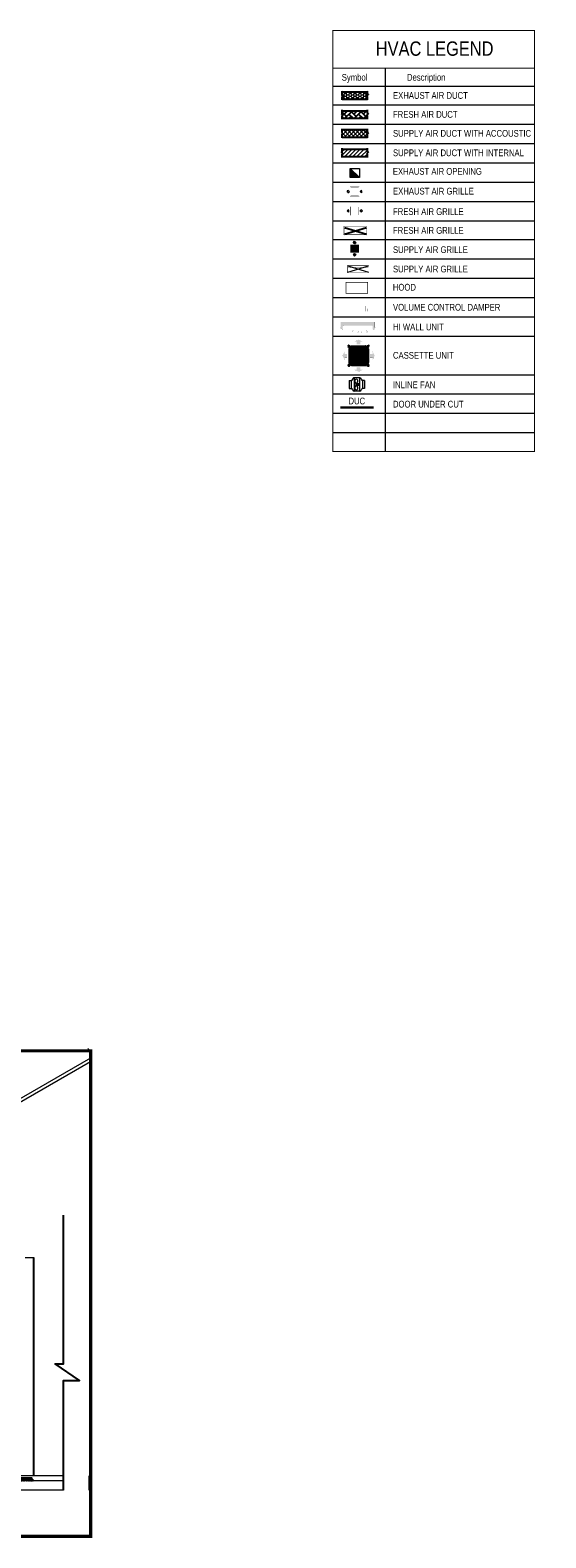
# Model space of a CAD drawing. Header units: millimetres. Extents: x -106827 to 92813, y -35754 to 7831.
# Tile 157 of 160: x 37852 to 45643, y -35754 to -12982. Entities that reach past the tile are written whole.
import ezdxf

# ---------------------------------------------------------------- set-up
doc = ezdxf.new("R2010")
doc.units = ezdxf.units.MM
for name, pattern in [('CONTINOUS', [0, 0, 0]), ('DASHED', [0.75, 0.5, -0.25]), ('HIDDEN', [0.375, 0.25, -0.125])]:
    doc.linetypes.add(name, pattern=pattern)
doc.layers.add('2020 HVAC EX.GRILLE & OPENING', color=7, linetype='Continuous', lineweight=15, true_color=0xfa0000)
for name, color, linetype, lineweight in [('2020 HVAC EXHAUST AIR DUCT-IN KITCHEN', 1, 'DASHED', 25), ('2020 HVAC FRESH AIR DUCT', 150, 'Continuous', 25), ('2020 HVAC FRESH AIR GRILLE', 150, 'Continuous', 15), ('2020 HVAC Genreal Details & legend text', 86, 'Continuous', 5), ('2020 HVAC legend text', 7, 'Continuous', 5), ('2020 HVAC SUPPLY AIR DUCT', 3, 'Continuous', 25), ('2020 HVAC SUPPLY GRILLE & DIFFSUR', 80, 'Continuous', 15), ('2020 HVAC-DAMPER  VCD  & LOUVERS', 192, 'Continuous', 18), ('2020 HVAC-EQUIPMENT', 20, 'Continuous', 25), ('A-WALL', 113, 'Continuous', 9), ('HVAC EXISTING DUCT', 26, 'Continuous', 15), ('MEI- EXISTING WALLS', 1, 'Continuous', 15)]:
    doc.layers.add(name, color=color, linetype=linetype, lineweight=lineweight)
doc.styles.get("Standard").update_dxf_attribs({"font": 'ARIALN.TTF'})
pattern_1 = [(45, (0, 0), (-0.08838834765, 0.08838834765), [])]

# ---------------------------------------------------------------- blocks, each defined once
blk = doc.blocks.new('A$C2EB22057')
at = {"layer": '2020 HVAC EX.GRILLE & OPENING', "linetype": 'Continuous'}
h = blk.add_hatch(color=256, dxfattribs=at)
h.dxf.hatch_style = 1
h.paths.add_polyline_path([(0, 7.7), (0, 0), (7.7, 0)])
blk.add_line((0, 7.7), (7.7, 0), dxfattribs=at)
at = {"layer": '2020 HVAC EX.GRILLE & OPENING'}
blk.add_lwpolyline([(7.7, 0), (0, 0), (0, 7.7), (7.7, 7.7)], close=True, dxfattribs=at)
blk = doc.blocks.new('A$C130B19DC')
at = {"layer": 'HVAC EXISTING DUCT', "color": 7}
for p, q in [((0, 0.3), (1, 1.4)), ((0.5, 0.3), (0, 0.3)), ((0.5, 0.3), (0, 0.3)), ((0.5, 0), (0.5, 0.3)), ((1.5, 0), (0.5, 0)), ((2, 0.3), (1, 1.4)), ((1.5, 0.3), (2, 0.3)), ((1.5, 0), (1.5, 0.3)), ((1.5, 0.3), (2, 0.3))]:
    blk.add_line(p, q, dxfattribs=at)
blk = doc.blocks.new('0.6 To 1.3 TR Hi wall')
at = {"layer": '2020 HVAC-EQUIPMENT'}
h = blk.add_hatch(color=1, dxfattribs=at)
h.dxf.hatch_style = 1
h.paths.add_polyline_path([(1799.1, 834.7, -0.414214), (1798.2, 835.7), (1798.2, 839.5, 0.414214), (1795.3, 836.6), (1795.3, 829.6), (1842.2, 829.6), (1842.2, 836.6, 0.414214), (1839.4, 839.5), (1839.4, 835.7, -0.257047), (1837.4, 834.7)])
at = {"layer": '2020 HVAC-EQUIPMENT', "color": 3, "const_width": 0.0764}
for points in [[(1842.8, 829), (1794.8, 829), (1794.8, 836.6, -0.414214), (1798.2, 840), (1839.4, 840, -0.414214), (1842.8, 836.6)], [(1842.2, 829.6), (1795.3, 829.6), (1795.3, 836.6, -0.414214), (1798.2, 839.5), (1839.4, 839.5, -0.414214), (1842.2, 836.6)], [(1799.1, 834.7), (1837.4, 834.7, 0.257047), (1839.4, 835.7), (1839.4, 839.5), (1798.2, 839.5), (1798.2, 835.7, 0.414214)]]:
    blk.add_lwpolyline(points, format="xyb", close=True, dxfattribs=at)
at = {"layer": '2020 HVAC-EQUIPMENT', "color": 8, "const_width": 0.0764}
for points in [[(1798.2, 838.7), (1839.4, 838.7)], [(1798.2, 837.7), (1839.4, 837.7)], [(1798.2, 836.7), (1839.4, 836.7)], [(1798.2, 835.7), (1839.4, 835.7)]]:
    blk.add_lwpolyline(points, dxfattribs=at)
at = {"layer": '2020 HVAC-EQUIPMENT', "color": 7, "const_width": 0.0764}
for points in [[(1805.5, 841), (1805.5, 842.4), (1804.7, 842.4), (1806.4, 844.1), (1808.1, 842.4), (1807.2, 842.4), (1807.2, 841)], [(1811.5, 844.1), (1811.5, 842.7), (1810.7, 842.7), (1812.4, 841), (1814.1, 842.7), (1813.2, 842.7), (1813.2, 844.1)], [(1819.7, 841), (1819.7, 842.4), (1820.5, 842.4), (1818.8, 844.1), (1817.1, 842.4), (1818, 842.4), (1818, 841)], [(1825.6, 844.1), (1825.6, 842.7), (1826.5, 842.7), (1824.8, 841), (1823.1, 842.7), (1823.9, 842.7), (1823.9, 844.1)], [(1832.1, 841), (1832.1, 842.4), (1833, 842.4), (1831.3, 844.1), (1829.6, 842.4), (1830.4, 842.4), (1830.4, 841)]]:
    blk.add_lwpolyline(points, close=True, dxfattribs=at)
blk = doc.blocks.new('Casette 950 x 950')
at = {"true_color": 0x575757}
h = blk.add_hatch(dxfattribs=at)
h.set_pattern_fill('ANSI31', color=251)
h.set_pattern_definition(pattern_1)
h.paths.add_polyline_path([(-211754, -55415), (-211918, -55415), (-211918, -55528), (-212039, -55528), (-211836, -55624), (-211633, -55528), (-211754, -55528)])
h.paths.add_polyline_path([(-211098, -54887), (-211194, -54683), (-211194, -54805), (-211307, -54805), (-211307, -54968), (-211194, -54968), (-211194, -55090)])
h.paths.add_polyline_path([(-212363, -54805), (-212476, -54805), (-212476, -54683), (-212572, -54887), (-212476, -55090), (-212476, -54968), (-212363, -54968)])
h.paths.add_polyline_path([(-211754, -54246), (-211633, -54246), (-211836, -54150), (-212039, -54246), (-211918, -54246), (-211918, -54359), (-211754, -54359)])
at = {"layer": '2020 HVAC-EQUIPMENT', "linetype": 'ByBlock'}
h = blk.add_hatch(dxfattribs=at)
h.set_pattern_fill('ANSI31', color=252)
h.set_pattern_definition(pattern_1)
h.paths.add_polyline_path([(-212241, -54523), (-212310, -54456), (-212310, -55317), (-212239, -55248, 0.198912), (-212204, -55164), (-212204, -54609, 0.206733)])
h.paths.add_polyline_path([(-212258, -54563), (-212229, -54592, -0.202271), (-212217, -54620), (-212217, -55153, -0.202271), (-212229, -55182), (-212258, -55211, -0.663518), (-212272, -55205), (-212272, -54568, -0.663518)], flags=16)
h.paths.add_polyline_path([(-212254, -54596), (-212225, -54606), (-212225, -55167), (-212254, -55178)], flags=0)
h.paths.add_polyline_path([(-211407, -54412), (-212263, -54412), (-212193, -54481, 0.196129), (-212110, -54515), (-211560, -54515, 0.198912), (-211476, -54480)])
h.paths.add_polyline_path([(-212154, -54447), (-211516, -54447, -0.663518), (-211510, -54461), (-211539, -54491, -0.202271), (-211567, -54503), (-212103, -54503, -0.202271), (-212131, -54491), (-212160, -54461, -0.663518)], flags=16)
h.paths.add_polyline_path([(-212127, -54465), (-211543, -54465), (-211554, -54494), (-212116, -54494)], flags=0)
h.paths.add_polyline_path([(-211360, -54456), (-211431, -54525, 0.198912), (-211466, -54609), (-211466, -55164, 0.205077), (-211429, -55250), (-211360, -55317)])
h.paths.add_polyline_path([(-211398, -54568), (-211398, -55205, -0.663518), (-211411, -55211), (-211441, -55182, -0.202271), (-211453, -55153), (-211453, -54620, -0.202271), (-211441, -54592), (-211411, -54563, -0.663518)], flags=16)
h.paths.add_polyline_path([(-211416, -54596), (-211416, -55178), (-211445, -55167), (-211445, -54606)], flags=0)
h.paths.add_polyline_path([(-211476, -55293, 0.198912), (-211560, -55258), (-212110, -55258, 0.198912), (-212194, -55293), (-212263, -55362), (-211407, -55362)])
h.paths.add_polyline_path([(-211516, -55326), (-212154, -55326, -0.663518), (-212160, -55312), (-212131, -55283, -0.202271), (-212103, -55271), (-211567, -55271, -0.202271), (-211539, -55283), (-211510, -55312, -0.663518)], flags=16)
h.paths.add_polyline_path([(-211543, -55308), (-212127, -55308), (-212116, -55279), (-211554, -55279)], flags=0)
h = blk.add_hatch(dxfattribs=at)
h.set_pattern_fill('ANSI31', color=252)
h.paths.add_polyline_path([(-211431, -54525), (-211360, -54456), (-211360, -54432, 0.392683), (-211382, -54412), (-211407, -54412), (-211476, -54480, -0.198912), (-211560, -54515), (-212110, -54515, -0.196129), (-212193, -54481), (-212263, -54412), (-212290, -54412, 0.414214), (-212310, -54432), (-212310, -54456), (-212239, -54525, -0.198912), (-212204, -54609), (-212204, -55164, -0.198912), (-212239, -55248), (-212310, -55317), (-212310, -55342, 0.414214), (-212290, -55362), (-212263, -55362), (-212194, -55293, -0.198912), (-212110, -55258), (-211560, -55258, -0.198912), (-211476, -55293), (-211407, -55362), (-211381, -55362, 0.384807), (-211360, -55342), (-211360, -55317), (-211429, -55250, -0.205077), (-211466, -55164), (-211466, -54609, -0.198912)])
h.paths.add_polyline_path([(-212153, -54567), (-211517, -54567), (-211517, -55207), (-212153, -55207)], flags=16)
h = blk.add_hatch(color=1, dxfattribs=at)
h.dxf.hatch_style = 1
h.paths.add_polyline_path([(-211517, -54567), (-212153, -54567), (-212153, -55207), (-211517, -55207)])
at = {"layer": '2020 HVAC-EQUIPMENT', "color": 7}
for p, q in [((-212239, -54525), (-212310, -54456)), ((-212194, -54480), (-212263, -54412)), ((-212204, -54609), (-212204, -55164)), ((-211560, -54515), (-212110, -54515)), ((-211476, -54480), (-211407, -54412)), ((-211466, -54609), (-211466, -55164)), ((-211431, -54525), (-211360, -54456)), ((-212239, -55248), (-212310, -55317)), ((-212194, -55293), (-212263, -55362)), ((-211560, -55258), (-212110, -55258)), ((-211476, -55293), (-211407, -55362)), ((-211431, -55248), (-211360, -55317))]:
    blk.add_line(p, q, dxfattribs=at)
at = {"layer": '2020 HVAC-EQUIPMENT', "color": 5}
for p, q in [((-212272, -54568), (-212272, -55205)), ((-212258, -54563), (-212229, -54592)), ((-212254, -54596), (-212254, -55178)), ((-212225, -54606), (-212254, -54596)), ((-212225, -54606), (-212225, -55167)), ((-212217, -54620), (-212217, -55153)), ((-212160, -54461), (-212131, -54491)), ((-212154, -54447), (-211516, -54447)), ((-212127, -54465), (-211543, -54465)), ((-212116, -54494), (-212127, -54465)), ((-212116, -54494), (-211554, -54494)), ((-212103, -54503), (-211567, -54503)), ((-211554, -54494), (-211543, -54465)), ((-211510, -54461), (-211539, -54491)), ((-211453, -54620), (-211453, -55153)), ((-211445, -54606), (-211416, -54596)), ((-211445, -54606), (-211445, -55167)), ((-211411, -54563), (-211441, -54592)), ((-211416, -54596), (-211416, -55178)), ((-211398, -54568), (-211398, -55205)), ((-212258, -55211), (-212229, -55182)), ((-212225, -55167), (-212254, -55178)), ((-212160, -55312), (-212131, -55283)), ((-212154, -55326), (-211516, -55326)), ((-212116, -55279), (-212127, -55308)), ((-212127, -55308), (-211543, -55308)), ((-212116, -55279), (-211554, -55279)), ((-212103, -55271), (-211567, -55271)), ((-211554, -55279), (-211543, -55308)), ((-211510, -55312), (-211539, -55283)), ((-211445, -55167), (-211416, -55178)), ((-211411, -55211), (-211441, -55182))]:
    blk.add_line(p, q, dxfattribs=at)
at = {"layer": '2020 HVAC-EQUIPMENT', "color": 3}
for points, const_width in [([(-211360, -54412), (-211360, -55362), (-212310, -55362), (-212310, -54412)], 5.28), ([(-211517, -54567), (-211517, -55207), (-212153, -55207), (-212153, -54567)], 5.28), ([(-211918, -54359), (-211754, -54359), (-211754, -54246), (-211633, -54246), (-211836, -54150), (-212039, -54246), (-211918, -54246), (-211918, -54359)], 1), ([(-212363, -54968), (-212363, -54805), (-212476, -54805), (-212476, -54683), (-212572, -54887), (-212476, -55090), (-212476, -54968), (-212363, -54968)], 1), ([(-211307, -54968), (-211307, -54805), (-211194, -54805), (-211194, -54683), (-211098, -54887), (-211194, -55090), (-211194, -54968), (-211307, -54968)], 1), ([(-211918, -55415), (-211754, -55415), (-211754, -55528), (-211633, -55528), (-211836, -55624), (-212039, -55528), (-211918, -55528), (-211918, -55415)], 1)]:
    blk.add_lwpolyline(points, close=True, dxfattribs=dict(at, const_width=const_width))
at = {"layer": '2020 HVAC-EQUIPMENT', "color": 7}
for centre, radius, start, end in [((-212290, -54432), 19.8, 90, 180), ((-212323, -54609), 119, 0, 45), ((-212110, -54397), 119, 225, 270), ((-211560, -54397), 119, 270, 315), ((-211347, -54609), 119, 135, 180), ((-211382, -54434), 21.7, 5.02764, 90.78397), ((-212290, -55342), 19.8, 180, 270), ((-212323, -55164), 119, 315, 0), ((-212110, -55376), 119, 90, 135), ((-211560, -55376), 119, 45, 90), ((-211347, -55164), 119, 180, 225), ((-211382, -55340), 21.7, 269.21603, 354.97236)]:
    blk.add_arc(centre, radius, start, end, dxfattribs=at)
at = {"layer": '2020 HVAC-EQUIPMENT', "color": 5}
for centre, radius, start, end in [((-212264, -54568), 7.9, 45.74005, 180), ((-212256, -54620), 39.5, 0, 45.74005), ((-212154, -54455), 7.9, 90, 224.25995), ((-212103, -54463), 39.5, 224.25995, 270), ((-211567, -54463), 39.5, 270, 315.74005), ((-211516, -54455), 7.9, 315.74005, 90), ((-211414, -54620), 39.5, 134.25995, 180), ((-211406, -54568), 7.9, 0, 134.25995), ((-212264, -55205), 7.9, 180, 314.25995), ((-212256, -55153), 39.5, 314.25995, 0), ((-212154, -55318), 7.9, 135.74005, 270), ((-212103, -55310), 39.5, 90, 135.74005), ((-211567, -55310), 39.5, 44.25995, 90), ((-211516, -55318), 7.9, 270, 44.25995), ((-211414, -55153), 39.5, 180, 225.74005), ((-211406, -55205), 7.9, 225.74005, 0)]:
    blk.add_arc(centre, radius, start, end, dxfattribs=at)
blk = doc.blocks.new('SAG 12 x 12')
at = {"layer": '2020 HVAC SUPPLY GRILLE & DIFFSUR'}
for points in [[(7500.2, 1146.7), (7497.4, 1143.9), (7498.8, 1143.9), (7498.8, 1142.9), (7500.2, 1142.9), (7501.6, 1142.9), (7501.6, 1143.9), (7503, 1143.9)], [(7500.2, 1120.4), (7497.4, 1123.2), (7498.8, 1123.2), (7498.8, 1124.2), (7500.2, 1124.2), (7501.6, 1124.2), (7501.6, 1123.2), (7503, 1123.2)]]:
    blk.add_hatch(color=8, dxfattribs=at).paths.add_polyline_path(points)
at = {"layer": '2020 HVAC SUPPLY GRILLE & DIFFSUR', "color": 8, "ltscale": 0.2}
for p, q in [((7507.9, 1139.3), (7492.5, 1139.3)), ((7507.9, 1137.3), (7492.5, 1137.3)), ((7507.9, 1135.3), (7492.5, 1135.3)), ((7507.9, 1133.3), (7492.5, 1133.3)), ((7507.9, 1131.3), (7492.5, 1131.3)), ((7507.9, 1129.3), (7492.5, 1129.3)), ((7507.9, 1127.3), (7492.5, 1127.3))]:
    blk.add_line(p, q, dxfattribs=at)
at = {"layer": '2020 HVAC SUPPLY GRILLE & DIFFSUR', "color": 3}
for p, q in [((7497.4, 1143.9), (7500.2, 1146.7)), ((7498.8, 1143.9), (7497.4, 1143.9)), ((7498.8, 1142.9), (7498.8, 1143.9)), ((7500.2, 1142.9), (7498.8, 1142.9)), ((7503, 1143.9), (7500.2, 1146.7)), ((7500.2, 1142.9), (7501.6, 1142.9)), ((7501.6, 1142.9), (7501.6, 1143.9)), ((7501.6, 1143.9), (7503, 1143.9)), ((7498.8, 1123.2), (7497.4, 1123.2)), ((7497.4, 1123.2), (7500.2, 1120.4)), ((7500.2, 1124.2), (7498.8, 1124.2)), ((7498.8, 1124.2), (7498.8, 1123.2)), ((7500.2, 1124.2), (7501.6, 1124.2)), ((7503, 1123.2), (7500.2, 1120.4)), ((7501.6, 1124.2), (7501.6, 1123.2)), ((7501.6, 1123.2), (7503, 1123.2))]:
    blk.add_line(p, q, dxfattribs=at)
at = {"layer": '2020 HVAC SUPPLY GRILLE & DIFFSUR', "color": 3, "ltscale": 0.2, "const_width": 0.0258}
for points in [[(7508.6, 1141.9), (7508.6, 1125.2), (7491.8, 1125.2), (7491.8, 1141.9)], [(7507.9, 1141.3), (7507.9, 1125.8), (7492.5, 1125.8), (7492.5, 1141.3)]]:
    blk.add_lwpolyline(points, close=True, dxfattribs=at)
blk = doc.blocks.new('A$C542D7904')
at = {"layer": '2020 HVAC EXHAUST AIR DUCT-IN KITCHEN', "color": 7, "linetype": 'CONTINOUS', "lineweight": 18}
for p, q in [((-933, -76), (-894, -76)), ((-933, -256), (-933, -76)), ((-933, -256), (-894, -256)), ((-894, -256), (-894, -76)), ((-834, -16), (-702, -16)), ((-834, -316), (-702, -316)), ((-824, -316), (-824, -16)), ((-753, -166), (-821, -166)), ((-779, -141), (-796, -141)), ((-796, -141), (-796, -191)), ((-779, -154), (-796, -154)), ((-779, -178), (-796, -178)), ((-779, -191), (-796, -191)), ((-719, -93), (-789, -238)), ((-789, -93), (-719, -238)), ((-779, -191), (-779, -141)), ((-742, -160), (-779, -160)), ((-742, -172), (-779, -172)), ((-708, -316), (-708, -16)), ((-642, -256), (-642, -76)), ((-591, -76), (-642, -76)), ((-591, -256), (-642, -256)), ((-591, -256), (-591, -76))]:
    blk.add_line(p, q, dxfattribs=at)
for centre, radius, start, end in [((-894, -46), 30, 270, 0), ((-894, -286), 30, 0, 90), ((-834, -46), 30, 90, 180), ((-834, -286), 30, 180, 270), ((-796, -166), 24.7, 90, 270), ((-754, -84), 36.1, 345.632, 194.368), ((-754, -247), 36.1, 165.632, 14.368), ((-755, -166), 14.1, 298.2426, 61.7574), ((-702, -46), 30, 0, 90), ((-702, -286), 30, 270, 0), ((-642, -46), 30, 180, 270), ((-642, -286), 30, 90, 180)]:
    blk.add_arc(centre, radius, start, end, dxfattribs=at)

msp = doc.modelspace()

# ---------------------------------------------------------------- hatches: boundary and pattern name
h = msp.add_hatch()
h.set_pattern_fill('CONCRE', style=0)
h.set_pattern_definition([(0, (5757.6, -51265.38), (25.4, 25.4), [3.175, -22.225]), (90, (5757.6, -51265.38), (-25.4, 25.4), [3.175, -22.225]), (135, (5760.776, -51265.379), (-25.4, 2e-15), [4.490128, -31.430897]), (0, (5760.776, -51251.092), (25.4, 25.4), [3.175, -22.225]), (45, (5762.364, -51252.679), (2e-15, 25.4), [2.245063, -33.67596]), (135, (5762.364, -51252.679), (-25.4, 2e-15), [2.245063, -33.67596]), (0, (5770.3, -51244.742), (25.4, 25.4), [4.490128, -20.909872]), (45, (5770.301, -51244.742), (2e-15, 25.4), [3.175, -32.746025]), (135, (5774.791, -51244.742), (-25.4, 2e-15), [3.175, -32.746025]), (90, (5775.064, -51259.03), (-25.4, 25.4), [3.175, -22.225]), (45, (5775.064, -51259.029), (2e-15, 25.4), [2.245063, -33.67596]), (135, (5776.651, -51257.442), (-25.4, 2e-15), [2.245063, -33.67596]), (0, (5760.776, -51259.03), (25.4, 25.4), [1.5875, -21.2725]), (0, (5779.826, -51252.68), (25.4, 25.4), [1.5875, -21.2725]), (90, (5771.889, -51249.504), (-25.4, 25.4), [1.5875, -21.2725]), (135, (5775.064, -51263.792), (-25.4, 2e-15), [2.245063, -33.67596]), (135, (5763.951, -51246.329), (-25.4, 2e-15), [2.245063, -33.67596]), (45, (5769.507, -51257.045), (2e-15, 25.4), [2.245063, -33.67596]), (90, (5766.332, -51262.204), (-25.4, 25.4), [0.396875, -25.003125]), (90, (5767.523, -51251.488), (-25.4, 25.4), [0.396875, -25.003125]), (90, (5779.43, -51247.123), (-25.4, 25.4), [0.396875, -25.003125]), (90, (5779.826, -51260.617), (-25.4, 25.4), [0.396875, -25.003125])])
h.paths.add_polyline_path([(37776.5, -34888.2), (37776.5, -34863.2), (37676.5, -34863.2), (37651.5, -34888.2)])
h.paths.add_polyline_path([(37901.5, -34888.2), (37876.5, -34863.2), (37776.5, -34863.2), (37776.5, -34888.2)])
at = {"layer": '2020 HVAC EXHAUST AIR DUCT-IN KITCHEN', "linetype": 'Continuous', "lineweight": 5}
h = msp.add_hatch(dxfattribs=at)
h.set_pattern_fill('HONEY', color=18, scale=194.192502, angle=360, style=0)
h.set_pattern_definition([(0, (19010.024, -30207.832), (36.411094, 21.021955), [24.274063, -48.548126]), (120, (19010.024, -30207.832), (-36.411094, 21.021955), [24.274063, -48.548126]), (60, (19010.024, -30207.832), (0, 42.04391), [-48.548126, 24.274063])])
h.paths.add_polyline_path([(42567.9, -13912.9), (42567.9, -13955.2), (42553.1, -13955.2), (42582.8, -13983.2), (42567.9, -13983.2), (42567.9, -14025), (42946.6, -14025), (42946.6, -13983.2), (42933.9, -13983.2), (42961.4, -13955.2), (42946.6, -13955.2), (42946.6, -13912.9)])
at = {"layer": '2020 HVAC FRESH AIR DUCT'}
h = msp.add_hatch(dxfattribs=at)
h.set_pattern_fill('AR-HBONE', color=158, scale=12.73169, angle=360, style=0)
h.set_pattern_definition([(45, (17389.57, -28510.164), (0, 72.02131), [152.78027, -50.92676]), (135, (17425.533, -28474.2), (0, 72.02131), [152.78027, -50.92676])])
h.paths.add_polyline_path([(42567.9, -14200.6), (42567.9, -14242.3), (42555.3, -14242.3), (42582.8, -14270.4), (42567.9, -14270.4), (42567.9, -14312.7), (42946.6, -14312.7), (42946.6, -14270.4), (42933.9, -14270.4), (42961.4, -14242.3), (42946.6, -14242.3), (42946.6, -14200.6)])
at = {"layer": '2020 HVAC SUPPLY AIR DUCT', "linetype": 'Continuous', "lineweight": 5}
h = msp.add_hatch(dxfattribs=at)
h.set_pattern_fill('ANSI37', color=108, scale=338.475928, angle=360, style=0)
h.set_pattern_definition([(45, (327114702.61, 26545186.826), (-29.917328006, 29.917328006), []), (135, (327114702.61, 26545186.826), (-29.917328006, -29.917328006), [])])
h.paths.add_polyline_path([(42567.9, -14484.6), (42567.9, -14526.9), (42555.3, -14526.9), (42582.8, -14554.9), (42567.9, -14554.9), (42567.9, -14597.2), (42946.6, -14597.2), (42946.6, -14554.9), (42933.9, -14554.9), (42961.4, -14526.9), (42946.6, -14526.9), (42946.6, -14484.6)])
h = msp.add_hatch(dxfattribs=at)
h.set_pattern_fill('ANSI31', color=108, scale=338.475928, angle=360, style=0)
h.set_pattern_definition([(45, (327114702.61, 26545182.066), (-29.917328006, 29.917328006), [])])
h.paths.add_polyline_path([(42567.9, -14780.7), (42567.9, -14822.5), (42555.3, -14822.5), (42582.8, -14850.5), (42567.9, -14850.5), (42567.9, -14892.9), (42946.6, -14892.9), (42946.6, -14850.5), (42933.9, -14850.5), (42961.4, -14822.5), (42946.6, -14822.5), (42946.6, -14780.7)])
at = {"layer": 'A-WALL', "ltscale": 5}
h = msp.add_hatch(dxfattribs=at)
h.set_pattern_fill('ANSI37', color=5, scale=12046.040569)
h.set_pattern_definition([(45, (-9064.8, 172745.9), (-1064.73, 1064.73), []), (135, (-9064.8, 172745.9), (-1064.73, -1064.73), [])])
h.paths.add_polyline_path([(23284.2, -28362.9), (38762.6, -28362.9), (38762.6, -28507.7), (34047.8, -31229.9), (32702.8, -29860.8, -0.2033117), (27226.2, -29650.6), (25879.6, -31205.8), (23284.2, -29731.4)])

# ---------------------------------------------------------------- linework, layer by layer
at = {"color": 252, "true_color": 0x939598}
msp.add_line((37907, -34818.5), (37907, -31518.5), dxfattribs=at)
at = {"color": 7}
msp.add_line((37901.5, -34888.2), (37876.5, -34863.2), dxfattribs=at)
at = {"color": 252, "true_color": 0x939598}
msp.add_lwpolyline([(38356.5, -35035.3), (38356.5, -33377.5), (38596.6, -33377.5), (38229.8, -33127.1), (38356.5, -33127.1), (38356.5, -30881.1)], dxfattribs=at)
at = {"color": 1}
msp.add_lwpolyline([(37676.5, -34863.2), (37876.5, -34863.2), (37876.5, -34853.2), (37676.5, -34853.2)], close=True, dxfattribs=at)
at = {"layer": '2020 HVAC EX.GRILLE & OPENING', "linetype": 'Continuous', "const_width": 0.945}
for points in [[(42826, -15489.4), (42684.3, -15489.4), (42684.3, -15348.2), (42826, -15348.2)], [(42815.5, -15479.4), (42694.9, -15479.4), (42694.9, -15358.8), (42815.5, -15358.8)]]:
    msp.add_lwpolyline(points, close=True, dxfattribs=at)
at = {"layer": '2020 HVAC EX.GRILLE & OPENING', "color": 32, "ltscale": 0.1, "const_width": 10.7}
msp.add_lwpolyline([(42625.1, -16791), (42950.8, -16791), (42950.8, -16958.1), (42625.1, -16958.1)], close=True, dxfattribs=at)
at = {"layer": '2020 HVAC EXHAUST AIR DUCT-IN KITCHEN'}
for p, q in [((42567.9, -13955.2), (42553.1, -13955.2)), ((42553.1, -13955.2), (42582.8, -13983.2)), ((42567.9, -13955.2), (42567.9, -13898.6)), ((42567.9, -13912.9), (42946.6, -13912.9)), ((42567.9, -14039.3), (42567.9, -13983.2)), ((42582.8, -13983.2), (42567.9, -13983.2)), ((42567.9, -14025), (42946.6, -14025)), ((42961.4, -13955.2), (42933.9, -13983.2)), ((42933.9, -13983.2), (42946.6, -13983.2)), ((42946.6, -13955.2), (42946.6, -13898.6)), ((42946.6, -13955.2), (42961.4, -13955.2)), ((42946.6, -14039.3), (42946.6, -13983.2))]:
    msp.add_line(p, q, dxfattribs=at)
at = {"layer": '2020 HVAC FRESH AIR DUCT'}
for p, q in [((42567.9, -14242.3), (42555.3, -14242.3)), ((42555.3, -14242.3), (42582.8, -14270.4)), ((42567.9, -14242.3), (42567.9, -14186.3)), ((42567.9, -14200.6), (42946.6, -14200.6)), ((42567.9, -14327), (42567.9, -14270.4)), ((42582.8, -14270.4), (42567.9, -14270.4)), ((42567.9, -14312.7), (42946.6, -14312.7)), ((42961.4, -14242.3), (42933.9, -14270.4)), ((42933.9, -14270.4), (42946.6, -14270.4)), ((42946.6, -14242.3), (42946.6, -14186.3)), ((42946.6, -14242.3), (42961.4, -14242.3)), ((42946.6, -14327), (42946.6, -14270.4))]:
    msp.add_line(p, q, dxfattribs=at)
at = {"layer": '2020 HVAC FRESH AIR DUCT', "linetype": 'Continuous', "ltscale": 4}
for p, q in [((42599.7, -15960.6), (42931.8, -16062.2)), ((42599.7, -16062.2), (42931.8, -15960.6))]:
    msp.add_line(p, q, dxfattribs=at)
at = {"layer": '2020 HVAC FRESH AIR DUCT', "linetype": 'Continuous', "ltscale": 4, "const_width": 3.81}
msp.add_lwpolyline([(42599.7, -15960.6), (42931.8, -15960.6), (42931.8, -16062.2), (42599.7, -16062.2)], close=True, dxfattribs=at)
at = {"layer": '2020 HVAC FRESH AIR GRILLE'}
for points, const_width in [([(42826, -15782.9), (42686.4, -15782.9), (42686.4, -15641.7), (42826, -15641.7)], 1.89), ([(42817.6, -15772.9), (42697, -15772.9), (42697, -15652.3), (42817.6, -15652.3)], 1.89), ([(42587, -15947.4), (42942.4, -15947.4), (42942.4, -16074.3), (42587, -16074.3)], 2.06), ([(42599.7, -15960.6), (42931.8, -15960.6), (42931.8, -16062.2), (42599.7, -16062.2)], 2.06)]:
    msp.add_lwpolyline(points, close=True, dxfattribs=dict(at, const_width=const_width))
at = {"layer": '2020 HVAC FRESH AIR GRILLE', "color": 8, "const_width": 2.06}
for points in [[(42931.8, -15985.5), (42599.7, -15985.5)], [(42931.8, -16010.9), (42599.7, -16010.9)], [(42931.8, -16036.3), (42599.7, -16036.3)]]:
    msp.add_lwpolyline(points, dxfattribs=at)
at = {"layer": '2020 HVAC Genreal Details & legend text', "color": 6, "ltscale": 12, "const_width": 33.8, "flags": 128}
msp.add_lwpolyline([(42540.4, -18680.1), (43043.9, -18680.1)], dxfattribs=at)
at = {"layer": '2020 HVAC legend text', "color": 8}
for p, q in [((43217.4, -13556.4), (43217.4, -19345.4)), ((42424.1, -13826.1), (45470.4, -13826.1)), ((42424.1, -13826.1), (45470.4, -13826.1)), ((42424.1, -13826.1), (45470.4, -13826.1)), ((42424.1, -13826.1), (45470.4, -13826.1)), ((42424.1, -14110.1), (45470.4, -14110.1)), ((42424.1, -14402.1), (45470.4, -14402.1)), ((42424.1, -14693.5), (45470.4, -14693.5)), ((42424.1, -14985.4), (45470.4, -14985.4)), ((42424.1, -15277.3), (45470.4, -15277.3)), ((42424.1, -15568.7), (45470.4, -15568.7)), ((42424.1, -15860.7), (45470.4, -15860.7)), ((42424.1, -16144.7), (45470.4, -16144.7)), ((42424.1, -16436.6), (45470.4, -16436.6)), ((42424.1, -16728), (45470.4, -16728)), ((42424.1, -17018.9), (45470.4, -17018.9)), ((42424.1, -17310.8), (45470.4, -17310.8)), ((42424.1, -17602.2), (45470.4, -17602.2)), ((42424.1, -18186.1), (45470.4, -18186.1)), ((42424.1, -18477.5), (45470.4, -18477.5)), ((42424.1, -18769.5), (45470.4, -18769.5)), ((42424.1, -19060.9), (45470.4, -19060.9))]:
    msp.add_line(p, q, dxfattribs=at)
at = {"layer": '2020 HVAC legend text', "color": 1, "const_width": 13.4}
for points in [[(42424.1, -12988.9), (45470.4, -12988.9), (45470.4, -13556.4), (42424.1, -13556.4)], [(42424.1, -19345.4), (45470.4, -19345.4), (45470.4, -12988.9), (42424.1, -12988.9)]]:
    msp.add_lwpolyline(points, close=True, dxfattribs=at)
at = {"layer": '2020 HVAC SUPPLY AIR DUCT'}
for p, q in [((42567.9, -14526.9), (42555.3, -14526.9)), ((42555.3, -14526.9), (42582.8, -14554.9)), ((42567.9, -14526.9), (42567.9, -14470.8)), ((42567.9, -14484.6), (42946.6, -14484.6)), ((42567.9, -14610.4), (42567.9, -14554.9)), ((42582.8, -14554.9), (42567.9, -14554.9)), ((42961.4, -14526.9), (42933.9, -14554.9)), ((42933.9, -14554.9), (42946.6, -14554.9)), ((42946.6, -14526.9), (42946.6, -14470.8)), ((42946.6, -14526.9), (42961.4, -14526.9)), ((42946.6, -14610.4), (42946.6, -14554.9)), ((42567.9, -14597.2), (42946.6, -14597.2)), ((42567.9, -14822.5), (42567.9, -14766.5)), ((42567.9, -14780.7), (42946.6, -14780.7)), ((42946.6, -14822.5), (42946.6, -14766.5)), ((42567.9, -14822.5), (42555.3, -14822.5)), ((42555.3, -14822.5), (42582.8, -14850.5)), ((42567.9, -14907.1), (42567.9, -14850.5)), ((42582.8, -14850.5), (42567.9, -14850.5)), ((42567.9, -14892.9), (42946.6, -14892.9)), ((42961.4, -14822.5), (42933.9, -14850.5)), ((42933.9, -14850.5), (42946.6, -14850.5)), ((42946.6, -14822.5), (42961.4, -14822.5)), ((42946.6, -14907.1), (42946.6, -14850.5))]:
    msp.add_line(p, q, dxfattribs=at)
at = {"layer": '2020 HVAC SUPPLY GRILLE & DIFFSUR', "linetype": 'Continuous', "ltscale": 4}
for p, q in [((42652.6, -16542.9), (42961.4, -16638.1)), ((42652.6, -16638.1), (42961.4, -16542.9))]:
    msp.add_line(p, q, dxfattribs=at)
at = {"layer": '2020 HVAC SUPPLY GRILLE & DIFFSUR', "const_width": 1.93}
for points in [[(42642, -16531.3), (42972, -16531.3), (42972, -16649.8), (42642, -16649.8)], [(42652.6, -16542.9), (42961.4, -16542.9), (42961.4, -16638.1), (42652.6, -16638.1)]]:
    msp.add_lwpolyline(points, close=True, dxfattribs=at)
at = {"layer": '2020 HVAC SUPPLY GRILLE & DIFFSUR', "linetype": 'Continuous', "ltscale": 4, "const_width": 3.55}
msp.add_lwpolyline([(42652.6, -16542.9), (42961.4, -16542.9), (42961.4, -16638.1), (42652.6, -16638.1)], close=True, dxfattribs=at)
at = {"layer": '2020 HVAC SUPPLY GRILLE & DIFFSUR', "color": 8, "const_width": 1.93}
for points in [[(42961.4, -16567.3), (42652.6, -16567.3)], [(42961.4, -16591.1), (42652.6, -16591.1)], [(42961.4, -16614.3), (42652.6, -16614.3)]]:
    msp.add_lwpolyline(points, dxfattribs=at)
at = {"layer": '2020 HVAC-DAMPER  VCD  & LOUVERS', "linetype": 'Continuous', "const_width": 2.62}
msp.add_lwpolyline([(42593.3, -17149), (42919.1, -17149), (42919.1, -17229.9), (42593.3, -17229.9)], close=True, dxfattribs=at)
msp.add_lwpolyline([(42593.3, -17189.2), (42944.5, -17189.2), (42944.5, -17229.9)], dxfattribs=at)
at = {"layer": 'A-WALL', "color": 5, "ltscale": 5}
msp.add_line((38762.6, -28507.7), (34047.8, -31229.9), dxfattribs=at)
at = {"layer": 'A-WALL', "color": 85, "linetype": 'HIDDEN', "lineweight": 13, "ltscale": 66, "true_color": 0x58ba48, "const_width": 48.2}
msp.add_lwpolyline([(22428.9, -35729.7), (38765.3, -35729.7), (38765.3, -28397.8), (22428.9, -28397.8)], close=True, dxfattribs=at)
at = {"layer": 'A-WALL', "color": 5, "ltscale": 5}
msp.add_lwpolyline([(38762.6, -28563.4), (34039.5, -31290.2), (32690.4, -29917)], dxfattribs=at)
at = {"layer": 'MEI- EXISTING WALLS'}
for points in [[(37776.5, -31518.5), (37907, -31518.5)], [(38356.5, -34818.5), (22780.8, -34818.5)], [(38739, -34818.5), (38739, -35035.3)], [(38356.5, -34890.8), (22780.8, -34890.8)], [(38356.5, -35035.3), (22780.8, -35035.3)]]:
    msp.add_lwpolyline(points, dxfattribs=at)

# ---------------------------------------------------------------- block references
at = {"layer": '2020 HVAC EX.GRILLE & OPENING', "linetype": 'Continuous', "xscale": 17.96215181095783, "yscale": 17.96215181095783, "zscale": 17.96215181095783}
msp.add_blockref('A$C2EB22057', (42688.5, -15208.6), dxfattribs=at)
at = {"layer": '2020 HVAC EX.GRILLE & OPENING', "linetype": 'Continuous', "yscale": 18.90752822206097, "zscale": 18.90752822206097}
for p, xscale, rotation in [((42648.3, -15399.5), 18.90752822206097, 270), ((42862, -15399.5), -18.90752822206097, 89.99999999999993)]:
    msp.add_blockref('A$C130B19DC', p, dxfattribs=dict(at, xscale=xscale, rotation=rotation))
at = {"layer": '2020 HVAC EXHAUST AIR DUCT-IN KITCHEN', "linetype": 'CONTINOUS', "lineweight": 18, "ltscale": 500, "xscale": 0.6769518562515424, "yscale": 0.6769518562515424, "zscale": 0.6769518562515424, "rotation": 180}
msp.add_blockref('A$C542D7904', (42269.7, -18446.3), dxfattribs=at)
at = {"layer": '2020 HVAC FRESH AIR GRILLE', "linetype": 'Continuous', "yscale": 18.90752822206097, "zscale": 18.90752822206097}
for p, xscale, rotation in [((42667.4, -15692.5), -18.90752822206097, 89.99999999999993), ((42845.1, -15692.5), 18.90752822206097, 270)]:
    msp.add_blockref('A$C130B19DC', p, dxfattribs=dict(at, xscale=xscale, rotation=rotation))
at = {"layer": '2020 HVAC SUPPLY GRILLE & DIFFSUR', "xscale": 8.46189820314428, "yscale": 8.46189820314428, "zscale": 8.46189820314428, "rotation": 180}
msp.add_blockref('SAG 12 x 12', (106220.5, -6690.6), dxfattribs=at)
at = {"layer": '2020 HVAC-EQUIPMENT', "xscale": 11.00046766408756, "yscale": 11.00046766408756, "zscale": 11.00046766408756, "rotation": 180}
msp.add_blockref('0.6 To 1.3 TR Hi wall', (62808.8, -8264.5), dxfattribs=at)
at = {"layer": '2020 HVAC-EQUIPMENT', "xscale": 0.3289986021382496, "yscale": 0.3289986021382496, "zscale": 0.3289986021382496}
msp.add_blockref('Casette 950 x 950', (112507.7, 158.2), dxfattribs=at)

# ---------------------------------------------------------------- texts
at = {"layer": '2020 HVAC Genreal Details & legend text', "color": 6, "ltscale": 12}
msp.add_text('DUC', height=101.54, dxfattribs=at).set_placement((42661, -18633.5))
at = {"layer": '2020 HVAC legend text', "color": 7}
for s, height, p in [('HVAC LEGEND', 216.625, (43073.5, -13369.2)), ('Symbol ', 101.54, (42559.5, -13745.7)), ('Description ', 101.543, (43545.3, -13745.7))]:
    msp.add_text(s, height=height, dxfattribs=at).set_placement(p)
at = {"layer": '2020 HVAC legend text', "color": 3}
for s, height, p in [('EXHAUST AIR DUCT', 101.543, (43333.8, -14019.2)), ('FRESH AIR DUCT', 101.543, (43333.8, -14305.3)), ('SUPPLY AIR DUCT WITH ACCOUSTIC', 101.543, (43333.8, -14591.4)), ('SUPPLY AIR DUCT WITH INTERNAL', 101.543, (43333.8, -14885.5)), ('EXHAUST AIR OPENING', 101.543, (43331.6, -15166.3)), ('EXHAUST AIR GRILLE', 101.543, (43333.8, -15464.6)), ('FRESH AIR GRILLE', 101.543, (43333.8, -15772.9)), ('FRESH AIR GRILLE', 101.543, (43333.8, -16057.4)), ('SUPPLY AIR GRILLE', 101.543, (43333.8, -16348.8)), ('SUPPLY AIR GRILLE', 101.543, (43333.8, -16640.8)), ('HOOD ', 101.54, (43331.6, -16915.8)), ('VOLUME CONTROL DAMPER', 101.543, (43333.8, -17218.3)), ('HI WALL UNIT', 101.543, (43333.8, -17515)), ('CASSETTE UNIT', 101.543, (43333.8, -17943.9)), ('INLINE FAN', 101.54, (43333.8, -18389.7)), ('DOOR UNDER CUT', 101.543, (43333.8, -18681.7))]:
    msp.add_text(s, height=height, dxfattribs=at).set_placement(p)

doc.saveas('drawing.dxf')
